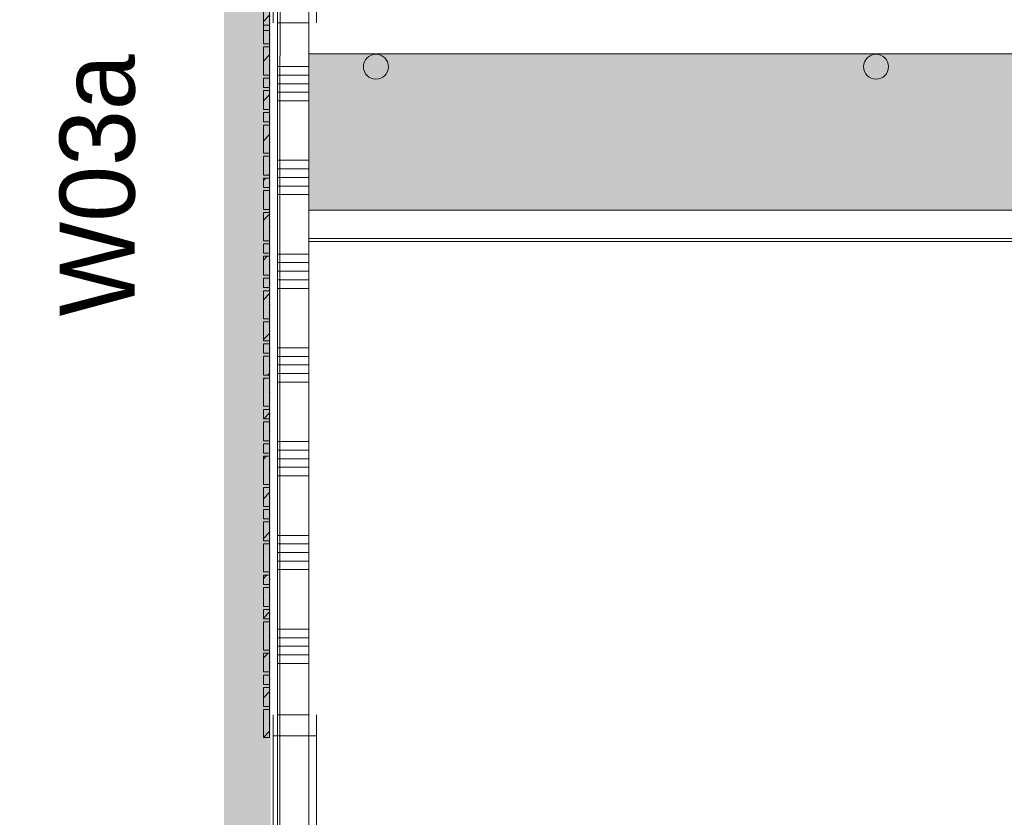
# Model space of a CAD drawing. Header units: millimetres. Extents: x -850 to 154668, y -25041 to 71030.
# Tile 56 of 211: x 50585 to 53735, y 13308 to 15860. Entities that reach past the tile are written whole.
import ezdxf
from ezdxf.enums import TextEntityAlignment as Align

# ---------------------------------------------------------------- set-up
doc = ezdxf.new("R2010")
doc.units = ezdxf.units.MM
doc.header["$MEASUREMENT"] = 0
doc.linetypes.add('B0703', pattern=[468.700004, 312.5, -156.200004])
for name, color, linetype in [('Info Wandafwerking aanduiding', 7, 'Continuous'), ('Info Wandafwerking aanduiding Doorsnede-arcering', 7, 'Continuous'), ('New_22 NC Binnenwanden', 7, 'Continuous'), ('New_22 NC Binnenwanden Doorsnede-arcering', 7, 'Continuous'), ('New_22 NC Binnenwanden Ramen', 7, 'Continuous'), ('New_23 Vloeren', 7, 'Continuous'), ('New_72 Vaste Inrichting', 7, 'Continuous'), ('New_72 Vaste Inrichting Afdek-arcering', 7, 'Continuous'), ('New_Info Wandafwerking aanduiding', 7, 'Continuous'), ('New_Info Wandafwerking aanduiding Doorsnede-arcering', 7, 'Continuous'), ('New_Z Ruimtefuncties', 7, 'Continuous'), ('New_Z Ruimtefuncties Zone omranding', 7, 'Continuous'), ('New_Z Ruimtefuncties Zone tekst', 7, 'Continuous')]:
    doc.layers.add(name, color=color, linetype=linetype)
doc.styles.add('GENERATED_STYLE_1', font='txt')
doc.styles.add('GENERATED_STYLE_2', font='txt')
pattern_1 = [(45, (0, 0), (-63.63961, 63.63961), [])]

# ---------------------------------------------------------------- blocks, each defined once
blk = doc.blocks.new('Slab_4_2', base_point=(42240, 24215))
at = {"layer": 'New_23 Vloeren', "color": 1, "linetype": 'Continuous', "lineweight": 0, "flags": 128}
blk.add_lwpolyline([(51510, 12150), (51510, 15160), (61810, 15160), (61810, 12150, -0.414214), (60810, 11150), (59283.4, 11150), (59283.4, 8949.2), (58020, 8949.2), (58020, 11150), (52510, 11150, -0.414214)], format="xyb", close=True, dxfattribs=at)
blk = doc.blocks.new('Curtain Wall_27_2')
at = {"layer": 'New_22 NC Binnenwanden Doorsnede-arcering', "linetype": 'Continuous', "lineweight": 0, "true_color": 0x000000}
h = blk.add_hatch(dxfattribs=at)
h.set_pattern_fill('310_Naaldhout__01__0002', color=18, style=0, pattern_type=2)
h.set_pattern_definition(pattern_1)
h.paths.add_polyline_path([(51365, 15842.6), (51365, 15782.6), (51385, 15782.6), (51385, 15842.6)])
h = blk.add_hatch(dxfattribs=at)
h.set_pattern_fill('310_Naaldhout__01__0002', color=18, style=0, pattern_type=2)
h.set_pattern_definition(pattern_1)
h.paths.add_polyline_path([(51365, 15772.6), (51365, 15682.6), (51385, 15682.6), (51385, 15772.6)])
h = blk.add_hatch(dxfattribs=at)
h.set_pattern_fill('310_Naaldhout__01__0002', color=18, style=0, pattern_type=2)
h.set_pattern_definition(pattern_1)
h.paths.add_polyline_path([(51365, 15672.6), (51365, 15642.6), (51385, 15642.6), (51385, 15672.6)])
h = blk.add_hatch(dxfattribs=at)
h.set_pattern_fill('310_Naaldhout__01__0002', color=18, style=0, pattern_type=2)
h.set_pattern_definition(pattern_1)
h.paths.add_polyline_path([(51365, 15632.6), (51365, 15572.6), (51385, 15572.6), (51385, 15632.6)])
h = blk.add_hatch(dxfattribs=at)
h.set_pattern_fill('310_Naaldhout__01__0002', color=18, style=0, pattern_type=2)
h.set_pattern_definition(pattern_1)
h.paths.add_polyline_path([(51365, 15562.6), (51365, 15532.6), (51385, 15532.6), (51385, 15562.6)])
h = blk.add_hatch(dxfattribs=at)
h.set_pattern_fill('310_Naaldhout__01__0002', color=18, style=0, pattern_type=2)
h.set_pattern_definition(pattern_1)
h.paths.add_polyline_path([(51365, 15522.6), (51365, 15432.6), (51385, 15432.6), (51385, 15522.6)])
h = blk.add_hatch(dxfattribs=at)
h.set_pattern_fill('310_Naaldhout__01__0002', color=18, style=0, pattern_type=2)
h.set_pattern_definition(pattern_1)
h.paths.add_polyline_path([(51365, 15422.6), (51365, 15362.6), (51385, 15362.6), (51385, 15422.6)])
h = blk.add_hatch(dxfattribs=at)
h.set_pattern_fill('310_Naaldhout__01__0002', color=18, style=0, pattern_type=2)
h.set_pattern_definition(pattern_1)
h.paths.add_polyline_path([(51365, 15352.6), (51365, 15322.6), (51385, 15322.6), (51385, 15352.6)])
h = blk.add_hatch(dxfattribs=at)
h.set_pattern_fill('310_Naaldhout__01__0002', color=18, style=0, pattern_type=2)
h.set_pattern_definition(pattern_1)
h.paths.add_polyline_path([(51365, 15312.6), (51365, 15252.6), (51385, 15252.6), (51385, 15312.6)])
h = blk.add_hatch(dxfattribs=at)
h.set_pattern_fill('310_Naaldhout__01__0002', color=18, style=0, pattern_type=2)
h.set_pattern_definition(pattern_1)
h.paths.add_polyline_path([(51365, 15242.6), (51365, 15152.6), (51385, 15152.6), (51385, 15242.6)])
h = blk.add_hatch(dxfattribs=at)
h.set_pattern_fill('310_Naaldhout__01__0002', color=18, style=0, pattern_type=2)
h.set_pattern_definition(pattern_1)
h.paths.add_polyline_path([(51365, 15142.6), (51365, 15112.6), (51385, 15112.6), (51385, 15142.6)])
h = blk.add_hatch(dxfattribs=at)
h.set_pattern_fill('310_Naaldhout__01__0002', color=18, style=0, pattern_type=2)
h.set_pattern_definition(pattern_1)
h.paths.add_polyline_path([(51365, 15102.6), (51365, 15042.6), (51385, 15042.6), (51385, 15102.6)])
h = blk.add_hatch(dxfattribs=at)
h.set_pattern_fill('310_Naaldhout__01__0002', color=18, style=0, pattern_type=2)
h.set_pattern_definition(pattern_1)
h.paths.add_polyline_path([(51365, 15032.6), (51365, 15002.6), (51385, 15002.6), (51385, 15032.6)])
h = blk.add_hatch(dxfattribs=at)
h.set_pattern_fill('310_Naaldhout__01__0002', color=18, style=0, pattern_type=2)
h.set_pattern_definition(pattern_1)
h.paths.add_polyline_path([(51365, 14992.6), (51365, 14902.6), (51385, 14902.6), (51385, 14992.6)])
h = blk.add_hatch(dxfattribs=at)
h.set_pattern_fill('310_Naaldhout__01__0002', color=18, style=0, pattern_type=2)
h.set_pattern_definition(pattern_1)
h.paths.add_polyline_path([(51365, 14892.6), (51365, 14832.6), (51385, 14832.6), (51385, 14892.6)])
h = blk.add_hatch(dxfattribs=at)
h.set_pattern_fill('310_Naaldhout__01__0002', color=18, style=0, pattern_type=2)
h.set_pattern_definition(pattern_1)
h.paths.add_polyline_path([(51365, 14822.6), (51365, 14792.6), (51385, 14792.6), (51385, 14822.6)])
h = blk.add_hatch(dxfattribs=at)
h.set_pattern_fill('310_Naaldhout__01__0002', color=18, style=0, pattern_type=2)
h.set_pattern_definition(pattern_1)
h.paths.add_polyline_path([(51365, 14782.6), (51365, 14722.6), (51385, 14722.6), (51385, 14782.6)])
h = blk.add_hatch(dxfattribs=at)
h.set_pattern_fill('310_Naaldhout__01__0002', color=18, style=0, pattern_type=2)
h.set_pattern_definition(pattern_1)
h.paths.add_polyline_path([(51365, 14712.6), (51365, 14622.6), (51385, 14622.6), (51385, 14712.6)])
h = blk.add_hatch(dxfattribs=at)
h.set_pattern_fill('310_Naaldhout__01__0002', color=18, style=0, pattern_type=2)
h.set_pattern_definition(pattern_1)
h.paths.add_polyline_path([(51365, 14612.6), (51365, 14582.6), (51385, 14582.6), (51385, 14612.6)])
h = blk.add_hatch(dxfattribs=at)
h.set_pattern_fill('310_Naaldhout__01__0002', color=18, style=0, pattern_type=2)
h.set_pattern_definition(pattern_1)
h.paths.add_polyline_path([(51365, 14572.6), (51365, 14512.6), (51385, 14512.6), (51385, 14572.6)])
h = blk.add_hatch(dxfattribs=at)
h.set_pattern_fill('310_Naaldhout__01__0002', color=18, style=0, pattern_type=2)
h.set_pattern_definition(pattern_1)
h.paths.add_polyline_path([(51365, 14502.6), (51365, 14472.6), (51385, 14472.6), (51385, 14502.6)])
h = blk.add_hatch(dxfattribs=at)
h.set_pattern_fill('310_Naaldhout__01__0002', color=18, style=0, pattern_type=2)
h.set_pattern_definition(pattern_1)
h.paths.add_polyline_path([(51365, 14462.6), (51365, 14372.6), (51385, 14372.6), (51385, 14462.6)])
h = blk.add_hatch(dxfattribs=at)
h.set_pattern_fill('310_Naaldhout__01__0002', color=18, style=0, pattern_type=2)
h.set_pattern_definition(pattern_1)
h.paths.add_polyline_path([(51365, 14362.6), (51365, 14302.6), (51385, 14302.6), (51385, 14362.6)])
h = blk.add_hatch(dxfattribs=at)
h.set_pattern_fill('310_Naaldhout__01__0002', color=18, style=0, pattern_type=2)
h.set_pattern_definition(pattern_1)
h.paths.add_polyline_path([(51365, 14292.6), (51365, 14262.6), (51385, 14262.6), (51385, 14292.6)])
h = blk.add_hatch(dxfattribs=at)
h.set_pattern_fill('310_Naaldhout__01__0002', color=18, style=0, pattern_type=2)
h.set_pattern_definition(pattern_1)
h.paths.add_polyline_path([(51365, 14252.6), (51365, 14192.6), (51385, 14192.6), (51385, 14252.6)])
h = blk.add_hatch(dxfattribs=at)
h.set_pattern_fill('310_Naaldhout__01__0002', color=18, style=0, pattern_type=2)
h.set_pattern_definition(pattern_1)
h.paths.add_polyline_path([(51365, 14182.6), (51365, 14092.6), (51385, 14092.6), (51385, 14182.6)])
h = blk.add_hatch(dxfattribs=at)
h.set_pattern_fill('310_Naaldhout__01__0002', color=18, style=0, pattern_type=2)
h.set_pattern_definition(pattern_1)
h.paths.add_polyline_path([(51365, 14082.6), (51365, 14052.6), (51385, 14052.6), (51385, 14082.6)])
h = blk.add_hatch(dxfattribs=at)
h.set_pattern_fill('310_Naaldhout__01__0002', color=18, style=0, pattern_type=2)
h.set_pattern_definition(pattern_1)
h.paths.add_polyline_path([(51365, 14042.6), (51365, 13982.6), (51385, 13982.6), (51385, 14042.6)])
h = blk.add_hatch(dxfattribs=at)
h.set_pattern_fill('310_Naaldhout__01__0002', color=18, style=0, pattern_type=2)
h.set_pattern_definition(pattern_1)
h.paths.add_polyline_path([(51365, 13972.6), (51365, 13942.6), (51385, 13942.6), (51385, 13972.6)])
h = blk.add_hatch(dxfattribs=at)
h.set_pattern_fill('310_Naaldhout__01__0002', color=18, style=0, pattern_type=2)
h.set_pattern_definition(pattern_1)
h.paths.add_polyline_path([(51365, 13932.6), (51365, 13842.6), (51385, 13842.6), (51385, 13932.6)])
h = blk.add_hatch(dxfattribs=at)
h.set_pattern_fill('310_Naaldhout__01__0002', color=18, style=0, pattern_type=2)
h.set_pattern_definition(pattern_1)
h.paths.add_polyline_path([(51365, 13832.6), (51365, 13772.6), (51385, 13772.6), (51385, 13832.6)])
h = blk.add_hatch(dxfattribs=at)
h.set_pattern_fill('310_Naaldhout__01__0002', color=18, style=0, pattern_type=2)
h.set_pattern_definition(pattern_1)
h.paths.add_polyline_path([(51365, 13762.6), (51365, 13732.6), (51385, 13732.6), (51385, 13762.6)])
h = blk.add_hatch(dxfattribs=at)
h.set_pattern_fill('310_Naaldhout__01__0002', color=18, style=0, pattern_type=2)
h.set_pattern_definition(pattern_1)
h.paths.add_polyline_path([(51365, 13722.6), (51365, 13662.6), (51385, 13662.6), (51385, 13722.6)])
h = blk.add_hatch(dxfattribs=at)
h.set_pattern_fill('310_Naaldhout__01__0002', color=18, style=0, pattern_type=2)
h.set_pattern_definition(pattern_1)
h.paths.add_polyline_path([(51365, 13652.6), (51365, 13562.6), (51385, 13562.6), (51385, 13652.6)])
at = {"layer": 'New_22 NC Binnenwanden', "color": 7, "linetype": 'Continuous', "lineweight": 0}
for p, q in [((51385, 15842.6), (51365, 15842.6)), ((51365, 15842.6), (51365, 15782.6)), ((51385, 15842.6), (51385, 15782.6)), ((51385, 15782.6), (51365, 15782.6)), ((51365, 15772.6), (51365, 15682.6)), ((51385, 15772.6), (51365, 15772.6)), ((51385, 15772.6), (51385, 15682.6)), ((51385, 15682.6), (51365, 15682.6)), ((51365, 15672.6), (51365, 15642.6)), ((51385, 15672.6), (51365, 15672.6)), ((51385, 15672.6), (51385, 15642.6)), ((51385, 15642.6), (51365, 15642.6)), ((51365, 15632.6), (51365, 15572.6)), ((51385, 15632.6), (51365, 15632.6)), ((51385, 15632.6), (51385, 15572.6)), ((51385, 15572.6), (51365, 15572.6)), ((51365, 15562.6), (51365, 15532.6)), ((51385, 15562.6), (51365, 15562.6)), ((51385, 15562.6), (51385, 15532.6)), ((51385, 15532.6), (51365, 15532.6)), ((51365, 15522.6), (51365, 15432.6)), ((51385, 15522.6), (51365, 15522.6)), ((51385, 15522.6), (51385, 15432.6)), ((51385, 15432.6), (51365, 15432.6)), ((51365, 15422.6), (51365, 15362.6)), ((51385, 15422.6), (51365, 15422.6)), ((51385, 15422.6), (51385, 15362.6)), ((51385, 15362.6), (51365, 15362.6)), ((51365, 15352.6), (51365, 15322.6)), ((51385, 15352.6), (51365, 15352.6)), ((51385, 15352.6), (51385, 15322.6)), ((51385, 15322.6), (51365, 15322.6)), ((51365, 15312.6), (51365, 15252.6)), ((51385, 15312.6), (51365, 15312.6)), ((51385, 15312.6), (51385, 15252.6)), ((51385, 15252.6), (51365, 15252.6)), ((51365, 15242.6), (51365, 15152.6)), ((51385, 15242.6), (51365, 15242.6)), ((51385, 15242.6), (51385, 15152.6)), ((51385, 15152.6), (51365, 15152.6)), ((51365, 15142.6), (51365, 15112.6)), ((51385, 15142.6), (51365, 15142.6)), ((51385, 15142.6), (51385, 15112.6)), ((51385, 15112.6), (51365, 15112.6)), ((51365, 15102.6), (51365, 15042.6)), ((51385, 15102.6), (51365, 15102.6)), ((51385, 15102.6), (51385, 15042.6)), ((51385, 15042.6), (51365, 15042.6)), ((51365, 15032.6), (51365, 15002.6)), ((51385, 15032.6), (51365, 15032.6)), ((51385, 15032.6), (51385, 15002.6)), ((51385, 15002.6), (51365, 15002.6)), ((51365, 14992.6), (51365, 14902.6)), ((51385, 14992.6), (51365, 14992.6)), ((51385, 14992.6), (51385, 14902.6)), ((51385, 14902.6), (51365, 14902.6)), ((51365, 14892.6), (51365, 14832.6)), ((51385, 14892.6), (51365, 14892.6)), ((51385, 14892.6), (51385, 14832.6)), ((51385, 14832.6), (51365, 14832.6)), ((51365, 14822.6), (51365, 14792.6)), ((51385, 14822.6), (51365, 14822.6)), ((51385, 14822.6), (51385, 14792.6)), ((51385, 14792.6), (51365, 14792.6)), ((51365, 14782.6), (51365, 14722.6)), ((51385, 14782.6), (51365, 14782.6)), ((51385, 14782.6), (51385, 14722.6)), ((51385, 14722.6), (51365, 14722.6)), ((51365, 14712.6), (51365, 14622.6)), ((51385, 14712.6), (51365, 14712.6)), ((51385, 14712.6), (51385, 14622.6)), ((51385, 14622.6), (51365, 14622.6)), ((51365, 14612.6), (51365, 14582.6)), ((51385, 14612.6), (51365, 14612.6)), ((51385, 14612.6), (51385, 14582.6)), ((51385, 14582.6), (51365, 14582.6)), ((51365, 14572.6), (51365, 14512.6)), ((51385, 14572.6), (51365, 14572.6)), ((51385, 14572.6), (51385, 14512.6)), ((51385, 14512.6), (51365, 14512.6)), ((51365, 14502.6), (51365, 14472.6)), ((51385, 14502.6), (51365, 14502.6)), ((51385, 14502.6), (51385, 14472.6)), ((51385, 14472.6), (51365, 14472.6)), ((51365, 14462.6), (51365, 14372.6)), ((51385, 14462.6), (51365, 14462.6)), ((51385, 14462.6), (51385, 14372.6)), ((51385, 14372.6), (51365, 14372.6)), ((51365, 14362.6), (51365, 14302.6)), ((51385, 14362.6), (51365, 14362.6)), ((51385, 14362.6), (51385, 14302.6)), ((51385, 14302.6), (51365, 14302.6)), ((51365, 14292.6), (51365, 14262.6)), ((51385, 14292.6), (51365, 14292.6)), ((51385, 14292.6), (51385, 14262.6)), ((51385, 14262.6), (51365, 14262.6)), ((51365, 14252.6), (51365, 14192.6)), ((51385, 14252.6), (51365, 14252.6)), ((51385, 14252.6), (51385, 14192.6)), ((51385, 14192.6), (51365, 14192.6)), ((51365, 14182.6), (51365, 14092.6)), ((51385, 14182.6), (51365, 14182.6)), ((51385, 14182.6), (51385, 14092.6)), ((51385, 14092.6), (51365, 14092.6)), ((51365, 14082.6), (51365, 14052.6)), ((51385, 14082.6), (51365, 14082.6)), ((51385, 14082.6), (51385, 14052.6)), ((51385, 14052.6), (51365, 14052.6)), ((51365, 14042.6), (51365, 13982.6)), ((51385, 14042.6), (51365, 14042.6)), ((51385, 14042.6), (51385, 13982.6)), ((51385, 13982.6), (51365, 13982.6)), ((51365, 13972.6), (51365, 13942.6)), ((51385, 13972.6), (51365, 13972.6)), ((51385, 13972.6), (51385, 13942.6)), ((51385, 13942.6), (51365, 13942.6)), ((51365, 13932.6), (51365, 13842.6)), ((51385, 13932.6), (51365, 13932.6)), ((51385, 13932.6), (51385, 13842.6)), ((51385, 13842.6), (51365, 13842.6)), ((51365, 13832.6), (51365, 13772.6)), ((51385, 13832.6), (51365, 13832.6)), ((51385, 13832.6), (51385, 13772.6)), ((51385, 13772.6), (51365, 13772.6)), ((51365, 13762.6), (51365, 13732.6)), ((51385, 13762.6), (51365, 13762.6)), ((51385, 13762.6), (51385, 13732.6)), ((51385, 13732.6), (51365, 13732.6)), ((51365, 13722.6), (51365, 13662.6)), ((51385, 13722.6), (51365, 13722.6)), ((51385, 13722.6), (51385, 13662.6)), ((51385, 13662.6), (51365, 13662.6)), ((51365, 13652.6), (51365, 13562.6)), ((51385, 13652.6), (51365, 13652.6)), ((51385, 13652.6), (51385, 13562.6)), ((51385, 13562.6), (51365, 13562.6))]:
    blk.add_line(p, q, dxfattribs=at)
at = {"layer": 'New_22 NC Binnenwanden', "color": 9, "linetype": 'B0703', "lineweight": 0}
for p, q in [((51385, 15816.8), (51385, 15816.8)), ((51385, 15812.6), (51385, 15816.8)), ((51385, 15727.6), (51385, 15812.6)), ((51385, 15657.6), (51385, 15727.6)), ((51385, 15602.6), (51385, 15657.6)), ((51385, 15547.6), (51385, 15602.6)), ((51385, 15477.6), (51385, 15547.6)), ((51385, 15392.6), (51385, 15477.6)), ((51385, 15337.6), (51385, 15392.6)), ((51385, 15282.6), (51385, 15337.6)), ((51385, 15197.6), (51385, 15282.6)), ((51385, 15127.6), (51385, 15197.6)), ((51385, 15072.6), (51385, 15127.6)), ((51385, 15017.6), (51385, 15072.6)), ((51385, 14947.6), (51385, 15017.6)), ((51385, 14862.6), (51385, 14947.6)), ((51385, 14807.6), (51385, 14862.6)), ((51385, 14752.6), (51385, 14807.6)), ((51385, 14667.6), (51385, 14752.6)), ((51385, 14597.6), (51385, 14667.6)), ((51385, 14542.6), (51385, 14597.6)), ((51385, 14487.6), (51385, 14542.6)), ((51385, 14417.6), (51385, 14487.6)), ((51385, 14332.6), (51385, 14417.6)), ((51385, 14277.6), (51385, 14332.6)), ((51385, 14222.6), (51385, 14277.6)), ((51385, 14137.6), (51385, 14222.6)), ((51385, 14067.6), (51385, 14137.6)), ((51385, 14012.6), (51385, 14067.6)), ((51385, 13957.6), (51385, 14012.6)), ((51385, 13887.6), (51385, 13957.6)), ((51385, 13802.6), (51385, 13887.6)), ((51385, 13747.6), (51385, 13802.6)), ((51385, 13692.6), (51385, 13747.6)), ((51385, 13607.6), (51385, 13692.6)), ((51385, 13562.6), (51385, 13607.6)), ((51385, 13562.6), (51385, 13562.6))]:
    blk.add_line(p, q, dxfattribs=at)
at = {"layer": 'New_22 NC Binnenwanden', "color": 1, "linetype": 'Continuous', "lineweight": 0}
for p, q in [((51385, 15816.8), (51385, 15812.6)), ((51385, 15816.8), (51385, 15816.8)), ((51385, 15812.6), (51385, 15727.6)), ((51385, 15727.6), (51385, 15657.6)), ((51385, 15657.6), (51385, 15602.6)), ((51385, 15602.6), (51385, 15547.6)), ((51385, 15547.6), (51385, 15477.6)), ((51385, 15477.6), (51385, 15392.6)), ((51385, 15392.6), (51385, 15337.6)), ((51385, 15337.6), (51385, 15282.6)), ((51385, 15282.6), (51385, 15197.6)), ((51385, 15197.6), (51385, 15127.6)), ((51385, 15127.6), (51385, 15072.6)), ((51385, 15072.6), (51385, 15017.6)), ((51385, 15017.6), (51385, 14947.6)), ((51385, 14947.6), (51385, 14862.6)), ((51385, 14862.6), (51385, 14807.6)), ((51385, 14807.6), (51385, 14752.6)), ((51385, 14752.6), (51385, 14667.6)), ((51385, 14667.6), (51385, 14597.6)), ((51385, 14597.6), (51385, 14542.6)), ((51385, 14542.6), (51385, 14487.6)), ((51385, 14487.6), (51385, 14417.6)), ((51385, 14417.6), (51385, 14332.6)), ((51385, 14332.6), (51385, 14277.6)), ((51385, 14277.6), (51385, 14222.6)), ((51385, 14222.6), (51385, 14137.6)), ((51385, 14137.6), (51385, 14067.6)), ((51385, 14067.6), (51385, 14012.6)), ((51385, 14012.6), (51385, 13957.6)), ((51385, 13957.6), (51385, 13887.6)), ((51385, 13887.6), (51385, 13802.6)), ((51385, 13802.6), (51385, 13747.6)), ((51385, 13747.6), (51385, 13692.6)), ((51385, 13692.6), (51385, 13607.6)), ((51385, 13607.6), (51385, 13562.6)), ((51385, 13562.6), (51385, 13562.6))]:
    blk.add_line(p, q, dxfattribs=at)
at = {"layer": 'New_22 NC Binnenwanden', "color": 9, "linetype": 'B0703', "lineweight": 0}
for p in [(51385, 15812.6), (51385, 15727.6), (51385, 15657.6), (51385, 15602.6), (51385, 15547.6), (51385, 15477.6), (51385, 15392.6), (51385, 15337.6), (51385, 15282.6), (51385, 15197.6), (51385, 15127.6), (51385, 15072.6), (51385, 15017.6), (51385, 14947.6), (51385, 14862.6), (51385, 14807.6), (51385, 14752.6), (51385, 14667.6), (51385, 14597.6), (51385, 14542.6), (51385, 14487.6), (51385, 14417.6), (51385, 14332.6), (51385, 14277.6), (51385, 14222.6), (51385, 14137.6), (51385, 14067.6), (51385, 14012.6), (51385, 13957.6), (51385, 13887.6), (51385, 13802.6), (51385, 13747.6), (51385, 13692.6), (51385, 13607.6)]:
    blk.add_point(p, dxfattribs=at)
at = {"layer": 'New_22 NC Binnenwanden', "color": 1, "linetype": 'Continuous', "lineweight": 0}
for p in [(51385, 15812.6), (51385, 15727.6), (51385, 15657.6), (51385, 15602.6), (51385, 15547.6), (51385, 15477.6), (51385, 15392.6), (51385, 15337.6), (51385, 15282.6), (51385, 15197.6), (51385, 15127.6), (51385, 15072.6), (51385, 15017.6), (51385, 14947.6), (51385, 14862.6), (51385, 14807.6), (51385, 14752.6), (51385, 14667.6), (51385, 14597.6), (51385, 14542.6), (51385, 14487.6), (51385, 14417.6), (51385, 14332.6), (51385, 14277.6), (51385, 14222.6), (51385, 14137.6), (51385, 14067.6), (51385, 14012.6), (51385, 13957.6), (51385, 13887.6), (51385, 13802.6), (51385, 13747.6), (51385, 13692.6), (51385, 13607.6)]:
    blk.add_point(p, dxfattribs=at)
blk = doc.blocks.new('Curtain Wall_42_2')
at = {"layer": 'New_22 NC Binnenwanden Doorsnede-arcering', "linetype": 'Continuous', "lineweight": 0, "true_color": 0x000000}
h = blk.add_hatch(dxfattribs=at)
h.set_pattern_fill('310_Naaldhout__01__0002', color=18, style=0, pattern_type=2)
h.set_pattern_definition(pattern_1)
h.paths.add_polyline_path([(51365, 15915.4), (51365, 15825.4), (51385, 15825.4), (51385, 15915.4)])
at = {"layer": 'New_22 NC Binnenwanden', "color": 7, "linetype": 'Continuous', "lineweight": 0}
for p, q in [((51365, 15915.4), (51365, 15825.4)), ((51385, 15915.4), (51365, 15915.4)), ((51385, 15915.4), (51385, 15825.4)), ((51385, 15825.4), (51365, 15825.4))]:
    blk.add_line(p, q, dxfattribs=at)
at = {"layer": 'New_22 NC Binnenwanden', "color": 9, "linetype": 'B0703', "lineweight": 0}
for p, q in [((51385, 15870.4), (51385, 15915.4)), ((51385, 15825.4), (51385, 15870.4)), ((51385, 15825.4), (51385, 15825.4))]:
    blk.add_line(p, q, dxfattribs=at)
at = {"layer": 'New_22 NC Binnenwanden', "color": 1, "linetype": 'Continuous', "lineweight": 0}
for p, q in [((51385, 15915.4), (51385, 15870.4)), ((51385, 15870.4), (51385, 15825.4)), ((51385, 15825.4), (51385, 15825.4))]:
    blk.add_line(p, q, dxfattribs=at)
at = {"layer": 'New_22 NC Binnenwanden', "color": 9, "linetype": 'B0703', "lineweight": 0}
for p in [(51385, 15915.4), (51385, 15870.4)]:
    blk.add_point(p, dxfattribs=at)
at = {"layer": 'New_22 NC Binnenwanden', "color": 1, "linetype": 'Continuous', "lineweight": 0}
for p in [(51385, 15915.4), (51385, 15870.4)]:
    blk.add_point(p, dxfattribs=at)
blk = doc.blocks.new('Wall_133_2', base_point=(51510, 15150.1))
at = {"layer": 'New_22 NC Binnenwanden', "color": 8, "linetype": 'Continuous', "lineweight": 0, "true_color": 0x778488, "flags": 128}
for points in [[(60375, 15250.1), (51510, 15250.1)], [(51510, 15150.1), (51510, 15250.1)], [(51510, 15150.1), (60375, 15150.1)]]:
    blk.add_lwpolyline(points, dxfattribs=at)
blk = doc.blocks.new('*X1252')
at = {"layer": 'New_22 NC Binnenwanden Doorsnede-arcering', "color": 254, "linetype": 'Continuous', "lineweight": 0, "true_color": 0xe9ebeb}
for p, q in [((51410, 15709.7), (51510, 15709.7)), ((51410, 15682.3), (51510, 15682.3)), ((51410, 15654.9), (51510, 15654.9)), ((51410, 15627.4), (51510, 15627.4)), ((51410, 15600), (51510, 15600)), ((51410, 15409.7), (51510, 15409.7)), ((51410, 15382.3), (51510, 15382.3)), ((51410, 15354.9), (51510, 15354.9)), ((51410, 15327.4), (51510, 15327.4)), ((51410, 15300), (51510, 15300)), ((51410, 15109.7), (51510, 15109.7)), ((51410, 15082.3), (51510, 15082.3)), ((51410, 15054.9), (51510, 15054.9)), ((51410, 15027.4), (51510, 15027.4)), ((51410, 15000), (51510, 15000)), ((51410, 14809.7), (51510, 14809.7)), ((51410, 14782.3), (51510, 14782.3)), ((51410, 14754.9), (51510, 14754.9)), ((51410, 14727.4), (51510, 14727.4)), ((51410, 14700), (51510, 14700)), ((51410, 14509.7), (51510, 14509.7)), ((51410, 14482.3), (51510, 14482.3)), ((51410, 14454.9), (51510, 14454.9)), ((51410, 14427.4), (51510, 14427.4)), ((51410, 14400), (51510, 14400)), ((51410, 14209.7), (51510, 14209.7)), ((51410, 14182.3), (51510, 14182.3)), ((51410, 14154.9), (51510, 14154.9)), ((51410, 14127.4), (51510, 14127.4)), ((51410, 14100), (51510, 14100)), ((51410, 13909.7), (51510, 13909.7)), ((51410, 13882.3), (51510, 13882.3)), ((51410, 13854.9), (51510, 13854.9)), ((51410, 13827.4), (51510, 13827.4)), ((51410, 13800), (51510, 13800))]:
    blk.add_line(p, q, dxfattribs=at)
blk = doc.blocks.new('R1 22_6')
at = {"layer": 'New_22 NC Binnenwanden Ramen', "color": 1, "linetype": 'Continuous', "lineweight": 0}
for p, q in [((-250, 0), (-183, 0)), ((-183, 0), (-183, -139)), ((-183, 0), (183, 0)), ((183, -139), (183, 0)), ((183, 0), (250, 0)), ((-183, -139), (-250, -139)), ((183, -139), (-183, -139)), ((250, -139), (183, -139))]:
    blk.add_line(p, q, dxfattribs=at)
at = {"layer": 'New_22 NC Binnenwanden Ramen', "color": 9, "linetype": 'Continuous', "lineweight": 0}
for p, q in [((-250, -14), (250, -14)), ((-250, -114), (250, -114))]:
    blk.add_line(p, q, dxfattribs=at)
at = {"layer": 'New_22 NC Binnenwanden Ramen', "color": 7, "linetype": 'Continuous', "lineweight": 0}
for p, q in [((-250, -14), (-250, -114)), ((-250, -14), (-250, -114)), ((250, -14), (250, -114)), ((250, -14), (250, -114))]:
    blk.add_line(p, q, dxfattribs=at)
blk = doc.blocks.new('R2 bl ol 22')
at = {"layer": 'New_22 NC Binnenwanden Ramen', "color": 1, "linetype": 'Continuous', "lineweight": 0}
for p, q in [((-500, 0), (-433, 0)), ((-433, 0), (-433, -139)), ((-433, 0), (-33.5, 0)), ((-33.5, -139), (-33.5, 0)), ((-33.5, 0), (0, 0)), ((0, 0), (33.5, 0)), ((33.5, 0), (33.5, -139)), ((33.5, 0), (433, 0)), ((433, -139), (433, 0)), ((433, 0), (500, 0)), ((-433, -139), (-500, -139)), ((-33.5, -139), (-433, -139)), ((0, -139), (-33.5, -139)), ((33.5, -139), (0, -139)), ((433, -139), (33.5, -139)), ((500, -139), (433, -139))]:
    blk.add_line(p, q, dxfattribs=at)
at = {"layer": 'New_22 NC Binnenwanden Ramen', "color": 9, "linetype": 'Continuous', "lineweight": 0}
for p, q in [((-500, -14), (500, -14)), ((-500, -114), (500, -114))]:
    blk.add_line(p, q, dxfattribs=at)
at = {"layer": 'New_22 NC Binnenwanden Ramen', "color": 7, "linetype": 'Continuous', "lineweight": 0}
for p, q in [((-500, -14), (-500, -114)), ((-500, -14), (-500, -114)), ((500, -14), (500, -114)), ((500, -14), (500, -114))]:
    blk.add_line(p, q, dxfattribs=at)
blk = doc.blocks.new('Wall_177_2', base_point=(51510, 17250))
at = {"layer": 'New_22 NC Binnenwanden', "color": 8, "linetype": 'Continuous', "lineweight": 0, "true_color": 0x778488}
for p, q in [((51410, 15850.1), (51510, 15850.1)), ((51410, 13635), (51510, 13635))]:
    blk.add_line(p, q, dxfattribs=at)
at = {"layer": 'New_22 NC Binnenwanden', "color": 8, "linetype": 'Continuous', "lineweight": 0, "true_color": 0x778488, "flags": 128}
for points in [[(51410, 15850.1), (51410, 13635)], [(51510, 13635), (51510, 15850.1)]]:
    blk.add_lwpolyline(points, dxfattribs=at)
at = {"layer": 'New_22 NC Binnenwanden', "color": 8, "lineweight": 0, "true_color": 0x778488}
blk.add_blockref('*X1252', (0, 0), dxfattribs=at)
at = {"layer": 'New_22 NC Binnenwanden Ramen', "color": 1, "linetype": 'Continuous', "lineweight": 0, "xscale": -0.9999999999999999, "zscale": 1000, "rotation": 89.99998557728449}
for name, p in [('R1 22_6', (51396, 16100.1)), ('R2 bl ol 22', (51396, 13135))]:
    blk.add_blockref(name, p, dxfattribs=at)
blk = doc.blocks.new('Column_5_2', base_point=(53325, 15709.2))
at = {"layer": 'New_72 Vaste Inrichting', "color": 1, "linetype": 'Continuous', "lineweight": 0, "flags": 128}
blk.add_lwpolyline([(53285, 15709.2, 1), (53365, 15709.2, 1)], format="xyb", close=True, dxfattribs=at)
blk = doc.blocks.new('Column_6_2', base_point=(51725, 15709.2))
at = {"layer": 'New_72 Vaste Inrichting', "color": 1, "linetype": 'Continuous', "lineweight": 0, "flags": 128}
blk.add_lwpolyline([(51685, 15709.2, 1), (51765, 15709.2, 1)], format="xyb", close=True, dxfattribs=at)
blk = doc.blocks.new('Slab_60_2', base_point=(51510, 15250.1))
at = {"layer": 'New_72 Vaste Inrichting Afdek-arcering', "linetype": 'Continuous', "lineweight": 0, "true_color": 0xffffff}
blk.add_hatch(color=7, dxfattribs=at).paths.add_polyline_path([(51510, 15250.1), (59934.9, 15250.1), (59934.9, 15750.1), (51510, 15750.1)])
at = {"layer": 'New_72 Vaste Inrichting', "color": 146, "linetype": 'Continuous', "lineweight": 0, "true_color": 0x1c6b76, "flags": 128}
blk.add_lwpolyline([(51510, 15250.1), (59934.9, 15250.1), (59934.9, 15750.1), (51510, 15750.1)], close=True, dxfattribs=at)
blk = doc.blocks.new('Verkeersruimte_1.45_44_2', base_point=(50524.6, 14975))
at = {"layer": 'New_Z Ruimtefuncties Zone tekst', "color": 2, "lineweight": 0, "style": 'GENERATED_STYLE_2'}
blk.add_attdef('DUMMY_940', text='', height=240, rotation=90, dxfattribs=at).set_placement((50713.2, 14146.4), align=Align.TOP_LEFT)
at = {"layer": 'New_Z Ruimtefuncties Zone tekst', "color": 2, "lineweight": 0}
for tag, height, style, p in [('DUMMY_938', 180, 'GENERATED_STYLE_1', (49958.9, 15803.6)), ('DUMMY_939', 180, 'GENERATED_STYLE_1', (50336.1, 15803.6)), ('ROOM_NAME', 180, 'GENERATED_STYLE_1', (49958.9, 15762.5)), ('ROOM_NUMBER', 180, 'GENERATED_STYLE_1', (50336.1, 15762.5)), ('stWallCovering', 240, 'GENERATED_STYLE_2', (50713.2, 15748.8))]:
    blk.add_attdef(tag, text='', height=height, rotation=90, dxfattribs=dict(at, style=style)).set_placement(p, align=Align.TOP_RIGHT)
blk = doc.blocks.new('Wall_606_2', base_point=(51313.4, 20250.1))
at = {"layer": 'New_Info Wandafwerking aanduiding Doorsnede-arcering', "linetype": 'Continuous', "lineweight": 0, "true_color": 0x99a3a6}
blk.add_hatch(color=253, dxfattribs=at).paths.add_polyline_path([(51238.4, 20250.2), (51238.7, 12150), (51388.7, 12150), (51388.4, 20250.1)])
blk = doc.blocks.new('Wall_689_2', base_point=(60375, 15250.1))
at = {"layer": 'Info Wandafwerking aanduiding Doorsnede-arcering', "linetype": 'Continuous', "lineweight": 0}
blk.add_hatch(color=1, dxfattribs=at).paths.add_polyline_path([(60375, 15350.1), (51510, 15350.1), (51510, 15250.1), (60375, 15250.1)])

msp = doc.modelspace()

# ---------------------------------------------------------------- linework, layer by layer
at = {"layer": 'New_Z Ruimtefuncties Zone omranding', "color": 41, "linetype": 'Continuous', "lineweight": 0, "true_color": 0xffeeaa, "flags": 128}
msp.add_lwpolyline([(49610, 19390), (49610.3, 8145.1), (50710, 8145.1), (50710, 4430), (51910, 4430), (51910, 8145.1), (53420.1, 8145.1), (53418.3, 10981.1), (52487.8, 10981.5), (52487.8, 10980.9, -0.409378), (51417.6, 12097.7), (51418.3, 19390)], format="xyb", close=True, dxfattribs=at)
at = {"layer": 'New_Z Ruimtefuncties Zone omranding', "color": 211, "linetype": 'Continuous', "lineweight": 0, "true_color": 0xffaaff, "flags": 128}
msp.add_lwpolyline([(61760.1, 17150), (51510, 17150), (51510, 15150.1), (60655.6, 15150), (61354.2, 15150), (61760, 15150)], close=True, dxfattribs=at)

# ---------------------------------------------------------------- block references
at = {"layer": 'Info Wandafwerking aanduiding', "color": 1, "lineweight": 0}
msp.add_blockref('Wall_689_2', (60375, 15250.1), dxfattribs=at)
at = {"layer": 'New_22 NC Binnenwanden', "color": 8, "lineweight": 0, "true_color": 0x778488}
for name, p in [('Wall_177_2', (51510, 17250)), ('Wall_133_2', (51510, 15150.1))]:
    msp.add_blockref(name, p, dxfattribs=at)
at = {"layer": 'New_22 NC Binnenwanden', "linetype": 'Continuous', "lineweight": 0}
for name in ['Curtain Wall_42_2', 'Curtain Wall_27_2']:
    msp.add_blockref(name, (0, 0), dxfattribs=at)
at = {"layer": 'New_23 Vloeren', "color": 1, "linetype": 'Continuous', "lineweight": 0}
msp.add_blockref('Slab_4_2', (42240, 24215), dxfattribs=at)
at = {"layer": 'New_72 Vaste Inrichting', "color": 146, "linetype": 'Continuous', "lineweight": 0, "true_color": 0x1c6b76}
msp.add_blockref('Slab_60_2', (51510, 15250.1), dxfattribs=at)
at = {"layer": 'New_72 Vaste Inrichting', "color": 3, "lineweight": 0}
for name, p in [('Column_6_2', (51725, 15709.2)), ('Column_5_2', (53325, 15709.2))]:
    msp.add_blockref(name, p, dxfattribs=at)
at = {"layer": 'New_Info Wandafwerking aanduiding', "color": 1, "lineweight": 0}
msp.add_blockref('Wall_606_2', (51313.4, 20250.1), dxfattribs=at)
at = {"layer": 'New_Z Ruimtefuncties', "color": 2, "linetype": 'Continuous', "lineweight": 0}
msp.add_blockref('Verkeersruimte_1.45_44_2', (50524.6, 14975), dxfattribs=at).add_auto_attribs({'ROOM_NAME': 'Verkeersruimte', 'ROOM_NUMBER': '1.45', 'stWallCovering': 'W03a'})

doc.saveas('drawing.dxf')
